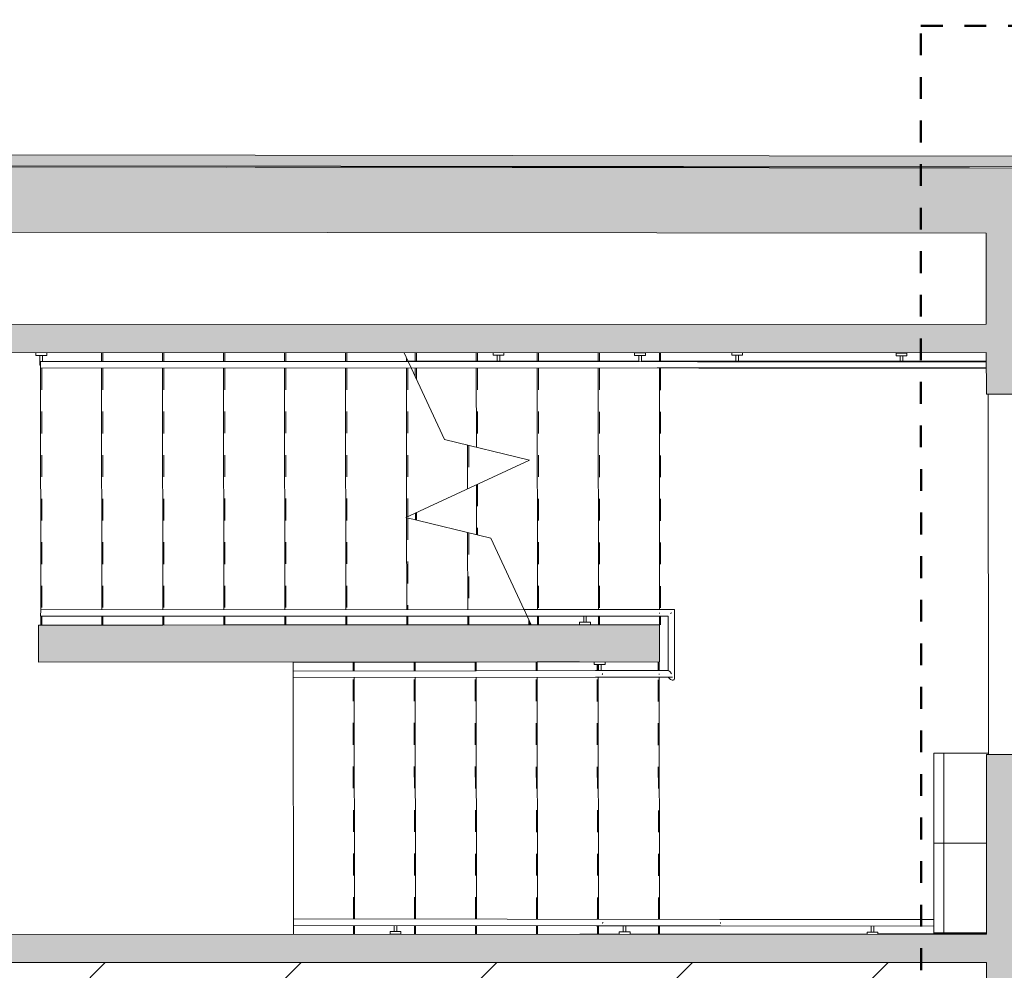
# Model space of a CAD drawing. Header units: metres. Extents: x 82 to 222, y -4 to 154.
# Tile 160 of 214: x 110.13 to 114.65, y 131.23 to 135.59. Entities that reach past the tile are written whole.
import ezdxf

# ---------------------------------------------------------------- set-up
doc = ezdxf.new("R2010")
doc.units = ezdxf.units.M
doc.linetypes.add('Centre', pattern=[0.0125, 0.0025, -0.001875, 0.00625, -0.001875])
doc.linetypes.add('Tiret', pattern=[0.0025, 0.00125, -0.00125])
for name, color, linetype, lineweight in [('A-CLNG', 7, 'Continuous', 5), ('A-CLNG-PATT', 7, 'Continuous', 5), ('A-DETL-GENF', 7, 'Continuous', 5), ('A-FLOR', 7, 'Continuous', 5), ('A-FLOR-HRAL', 7, 'Continuous', 5), ('A-WALL', 7, 'Continuous', 5), ('C-TOPO', 7, 'Continuous', 5), ('I-WALL', 7, 'Continuous', 5), ('S-STRS', 7, 'Continuous', 5), ('S-STRS-MBND', 7, 'Continuous', 9)]:
    doc.layers.add(name, color=color, linetype=linetype, lineweight=lineweight)
doc.layers.add('A-DETL', color=7, linetype='Continuous', lineweight=5, true_color=0x00a600)
doc.layers.add('A-WALL-PATT', color=7, linetype='Continuous', true_color=0x2a2a2a)

# ---------------------------------------------------------------- blocks, each defined once
blk = doc.blocks.new('Type de main courante - Main courante_Interne_-3258155-DCE-Plan de reperage des sol- rez de rue-200 - Dépendante 1')
at = {"layer": 'A-FLOR-HRAL'}
for p, q in [((172.2918, 20.6794), (172.271, 20.6577)), ((172.271, 20.6577), (173.5008, 19.4822)), ((172.2918, 20.6794), (173.5114, 19.5136)), ((173.5008, 19.4822), (173.5114, 19.5136))]:
    blk.add_line(p, q, dxfattribs=at)
blk = doc.blocks.new('Support - Métal - Circulaire - Support - Métal - Circulaire-1269305-DCE-Plan de reperage des sol- rez de rue-200 - Dépendante 1')
at = {"layer": 'A-FLOR-HRAL'}
for p, q in [((-0.025, 0.043), (-0.025, 0.055)), ((0.025, 0.055), (0.025, 0.043)), ((0.025, 0.043), (-0.025, 0.043)), ((-0.006, 0.043), (-0.006, 0)), ((0.006, 0.043), (0.006, 0.015))]:
    blk.add_line(p, q, dxfattribs=at)
blk.add_arc((0, 0), 0.006, 180, 227.4393, dxfattribs=at)
blk = doc.blocks.new('Type de main courante - Main courante_Interne_-3258180-DCE-Plan de reperage des sol- rez de rue-200 - Dépendante 1')
at = {"layer": 'A-FLOR-HRAL'}
for p, q in [((171.5041, 19.8553), (171.4833, 19.8337)), ((171.5041, 19.8553), (173.108, 18.3222)), ((171.4833, 19.8337), (173.0973, 18.2908)), ((173.0973, 18.2908), (173.108, 18.3222))]:
    blk.add_line(p, q, dxfattribs=at)
blk = doc.blocks.new('Type de main courante - Main courante_Interne_-3291598-DCE-Plan de reperage des sol- rez de rue-200 - Dépendante 1')
at = {"layer": 'A-FLOR-HRAL'}
for p, q in [((174.2767, 18.7827), (173.5116, 19.5141)), ((174.3478, 18.7147), (174.2854, 18.7745)), ((175.4301, 17.6803), (174.3478, 18.7147)), ((174.3171, 18.7026), (174.3271, 18.6931)), ((174.3271, 18.6931), (175.4093, 17.6586))]:
    blk.add_line(p, q, dxfattribs=at)
blk = doc.blocks.new('Type de main courante - Main courante_Interne_-V16-DCE-Plan de reperage des sol- rez de rue-200 - Dépendante 1')
at = {"layer": 'A-FLOR-HRAL'}
for p, q in [((173.5116, 19.5141), (174.2767, 18.7827)), ((174.2854, 18.7745), (174.3451, 18.7174)), ((174.3451, 18.7174), (175.4301, 17.6803)), ((174.3243, 18.6957), (175.4093, 17.6586))]:
    blk.add_line(p, q, dxfattribs=at)
blk = doc.blocks.new('Support - Métal - Circulaire - Support - Métal - Circulaire-V17-DCE-Plan de reperage des sol- rez de rue-200 - Dépendante 1')
at = {"layer": 'A-FLOR-HRAL'}
for p, q in [((-0.025, 0.043), (-0.025, 0.0545)), ((0.025, 0.0545), (0.025, 0.043)), ((0.025, 0.043), (-0.025, 0.043)), ((-0.006, 0.043), (-0.006, 0.015)), ((0.006, 0.043), (0.006, 0.015))]:
    blk.add_line(p, q, dxfattribs=at)
blk = doc.blocks.new('Type de main courante - Main courante_Interne_-3291623-DCE-Plan de reperage des sol- rez de rue-200 - Dépendante 1')
at = {"layer": 'A-FLOR-HRAL'}
for p, q in [((173.5601, 17.8907), (173.1081, 18.3227)), ((173.0975, 18.2914), (173.5394, 17.869)), ((173.1313, 17.8712), (173.3338, 17.6782)), ((173.3545, 17.6999), (173.152, 17.8929)), ((173.5394, 17.869), (173.5655, 17.844)), ((173.6079, 17.845), (173.5601, 17.8907)), ((173.3909, 17.6179), (173.6079, 17.845)), ((173.5655, 17.844), (173.3928, 17.6633)), ((173.3338, 17.6782), (173.3764, 17.6375)), ((173.3898, 17.6662), (173.3545, 17.6999)), ((173.3909, 17.6179), (173.3931, 17.621))]:
    blk.add_line(p, q, dxfattribs=at)
at = {"layer": 'A-FLOR-HRAL', "flags": 128}
for points in [[(173.165, 17.8617), (173.1631, 17.8597), (173.1605, 17.8584)], [(173.3724, 17.639), (173.3715, 17.6347), (173.3715, 17.6302), (173.3723, 17.6257), (173.3738, 17.6218), (173.376, 17.6185), (173.3788, 17.6161), (173.3818, 17.6148), (173.385, 17.6147), (173.3881, 17.6157), (173.3909, 17.6179)], [(173.3929, 17.6619), (173.394, 17.6595), (173.395, 17.6552), (173.3953, 17.6506), (173.3947, 17.6462), (173.3933, 17.6421)]]:
    blk.add_lwpolyline(points, dxfattribs=at)
at = {"layer": 'A-FLOR-HRAL'}
for points in [[(173.5444, 17.8796), (173.5452, 17.8806), (173.5461, 17.8815), (173.547, 17.8825)], [(173.5867, 17.8445), (173.5863, 17.8445), (173.5853, 17.8444), (173.584, 17.8444), (173.5826, 17.8444), (173.5817, 17.8444), (173.5812, 17.8444)], [(173.3499, 17.6781), (173.351, 17.6788), (173.352, 17.6797), (173.3529, 17.6806)]]:
    blk.add_open_spline(points, degree=3, dxfattribs=at)
blk = doc.blocks.new('Type de main courante - Main courante_Interne_-V18-DCE-Plan de reperage des sol- rez de rue-200 - Dépendante 1')
at = {"layer": 'A-FLOR-HRAL'}
for p, q in [((172.1266, 18.829), (172.1473, 18.8507)), ((173.3633, 17.6915), (172.1473, 18.8507)), ((173.3426, 17.6698), (172.1266, 18.829)), ((173.1081, 18.3227), (173.5573, 17.8933)), ((173.0975, 18.2914), (173.5366, 17.8716)), ((173.5366, 17.8716), (173.5655, 17.844)), ((173.5573, 17.8933), (173.6079, 17.845)), ((173.5655, 17.844), (173.3928, 17.6633)), ((173.6079, 17.845), (173.3938, 17.6209)), ((173.3928, 17.6633), (173.3633, 17.6915)), ((173.3867, 17.6278), (173.3426, 17.6698))]:
    blk.add_line(p, q, dxfattribs=at)
blk = doc.blocks.new('Support - Métal - Circulaire - Support - Métal - Circulaire-V19-DCE-Plan de reperage des sol- rez de rue-200 - Dépendante 1')
at = {"layer": 'A-FLOR-HRAL'}
for p, q in [((-0.025, 0.043), (-0.025, 0.055)), ((-0.025, 0.055), (0.025, 0.055)), ((0.025, 0.055), (0.025, 0.043)), ((0.025, 0.043), (-0.025, 0.043)), ((-0.006, 0.043), (-0.006, 0.015)), ((0.006, 0.043), (0.006, 0.015))]:
    blk.add_line(p, q, dxfattribs=at)
blk = doc.blocks.new('Support - Métal - Circulaire - Support - Métal - Circulaire-V20-DCE-Plan de reperage des sol- rez de rue-200 - Dépendante 1')
at = {"layer": 'A-FLOR-HRAL'}
for p, q in [((-0.025, 0.043), (-0.025, 0.0549)), ((0.025, 0.0548), (0.025, 0.043)), ((0.025, 0.043), (-0.025, 0.043)), ((-0.006, 0.043), (-0.006, 0.015)), ((0.006, 0.043), (0.006, 0.015))]:
    blk.add_line(p, q, dxfattribs=at)
blk = doc.blocks.new('Type de main courante - Main courante_Interne_-3328791-DCE-Plan de reperage des sol- rez de rue-200 - Dépendante 1')
at = {"layer": 'A-FLOR-HRAL'}
for p, q in [((172.3439, 17.045), (172.754, 16.6519)), ((172.7747, 16.6736), (172.3646, 17.0667)), ((172.7554, 16.6506), (173.4635, 15.9718)), ((173.4843, 15.9935), (172.7761, 16.6723))]:
    blk.add_line(p, q, dxfattribs=at)
at = {"layer": 'A-FLOR-HRAL', "flags": 128}
blk.add_lwpolyline([(172.3776, 17.0354), (172.3757, 17.0334), (172.373, 17.0322)], dxfattribs=at)
at = {"layer": 'A-FLOR-HRAL'}
blk.add_open_spline([(172.7643, 16.6574), (172.7653, 16.6582), (172.7662, 16.6591), (172.7671, 16.6601)], degree=3, dxfattribs=at)
blk = doc.blocks.new('Type de main courante - Main courante_Interne_-V21-DCE-Plan de reperage des sol- rez de rue-200 - Dépendante 1')
at = {"layer": 'A-FLOR-HRAL'}
for p, q in [((171.3418, 18.0055), (171.3625, 18.0272)), ((172.7567, 16.6493), (171.3418, 18.0055)), ((172.7775, 16.6709), (171.3625, 18.0272)), ((173.4635, 15.9718), (172.7567, 16.6493)), ((173.4843, 15.9935), (172.7775, 16.6709))]:
    blk.add_line(p, q, dxfattribs=at)
blk = doc.blocks.new('Support - Métal - Circulaire - Support - Métal - Circulaire-V22-DCE-Plan de reperage des sol- rez de rue-200 - Dépendante 1')
at = {"layer": 'A-FLOR-HRAL'}
for p, q in [((-0.025, 0.043), (-0.025, 0.052)), ((0.025, 0.0521), (0.025, 0.043)), ((0.025, 0.043), (-0.025, 0.043)), ((-0.006, 0.043), (-0.006, 0.015)), ((0.006, 0.043), (0.006, 0.015))]:
    blk.add_line(p, q, dxfattribs=at)
blk = doc.blocks.new('Support - Métal - Circulaire - Support - Métal - Circulaire-V23-DCE-Plan de reperage des sol- rez de rue-200 - Dépendante 1')
at = {"layer": 'A-FLOR-HRAL'}
for p, q in [((-0.025, 0.043), (-0.025, 0.0536)), ((0.025, 0.0536), (0.025, 0.043)), ((0.025, 0.043), (-0.025, 0.043)), ((-0.006, 0.043), (-0.006, 0.015)), ((0.006, 0.043), (0.006, 0.015))]:
    blk.add_line(p, q, dxfattribs=at)
blk = doc.blocks.new('Type de main courante - Main courante_Interne_-3329478-DCE-Plan de reperage des sol- rez de rue-200 - Dépendante 1')
at = {"layer": 'A-FLOR-HRAL'}
for p, q in [((173.5008, 19.4822), (175.4064, 17.6556)), ((175.4272, 17.6772), (173.5114, 19.5136))]:
    blk.add_line(p, q, dxfattribs=at)
blk = doc.blocks.new('Type de main courante - Main courante_Interne_-V24-DCE-Plan de reperage des sol- rez de rue-200 - Dépendante 1')
at = {"layer": 'A-FLOR-HRAL'}
for p, q in [((173.5008, 19.4822), (175.4064, 17.6556)), ((173.5114, 19.5136), (175.4272, 17.6772))]:
    blk.add_line(p, q, dxfattribs=at)
blk = doc.blocks.new('Support - Métal - Circulaire - Support - Métal - Circulaire-V25-DCE-Plan de reperage des sol- rez de rue-200 - Dépendante 1')
at = {"layer": 'A-FLOR-HRAL'}
for p, q in [((-0.025, 0.043), (-0.025, 0.055)), ((-0.025, 0.055), (0.025, 0.055)), ((0.025, 0.055), (0.025, 0.043)), ((0.025, 0.043), (-0.025, 0.043)), ((-0.006, 0.043), (-0.006, 0.0186)), ((0.006, 0.043), (0.006, 0.0186))]:
    blk.add_line(p, q, dxfattribs=at)

msp = doc.modelspace()

# ---------------------------------------------------------------- hatches: boundary and pattern name
at = {"layer": 'A-CLNG-PATT', "lineweight": 9}
h = msp.add_hatch(dxfattribs=at)
h.set_pattern_fill('FP_8', color=256, style=0, pattern_type=2)
h.set_pattern_definition([(270, (114.37, 131.814), (0.6, 4e-17), []), (0, (114.37, 131.814), (0, 0.6), [])])
h.paths.add_polyline_path([(114.3245, 131.4016), (114.5654, 131.4016), (114.5652, 132.2203), (114.5743, 132.2204), (114.5743, 132.2267), (114.3245, 132.2267), (114.3245, 131.8204)])
at = {"layer": 'A-DETL-GENF', "true_color": 0x808080}
h = msp.add_hatch(dxfattribs=at)
h.set_pattern_fill('FP_14', color=8, style=0, pattern_type=2)
h.set_pattern_definition([(45, (-65.317, 107.194), (-0.4490128, 0.4490128), [])])
h.paths.add_polyline_path([(106.6862, 124.5496), (106.686, 124.5496), (106.686, 124.5646), (106.656, 124.5646), (106.656, 124.6096), (106.626, 124.6096), (106.6256, 125.5795), (106.4258, 125.5795), (106.4257, 125.6645), (102.5933, 125.6636), (102.5933, 125.6936), (102.5483, 125.6936), (102.5483, 125.7236), (102.5333, 125.7236), (102.5333, 125.7936), (106.4258, 125.7945), (106.4258, 125.8795), (106.6257, 125.8795), (106.6256, 126.4746), (106.6556, 126.4746), (106.6556, 126.5196), (106.6856, 126.5196), (106.6856, 126.5346), (106.7556, 126.5346), (106.756, 124.5496)])
h.paths.add_polyline_path([(101.2826, 102.7783), (106.6312, 102.7815), (106.6312, 103.112), (106.6611, 103.1121), (106.6611, 103.157), (106.6911, 103.1571), (106.6911, 103.1721), (106.7611, 103.1721), (106.7612, 102.7816), (114.5712, 102.7863), (114.5704, 106.2713), (108.1879, 106.2699), (108.1878, 106.2999), (108.1429, 106.2999), (108.1429, 106.3299), (108.1279, 106.3299), (108.1278, 106.3999), (109.1003, 106.4002), (109.0988, 112.8701), (109.1288, 112.8702), (109.1288, 112.9151), (109.1588, 112.9151), (109.1588, 112.9301), (109.2288, 112.9302), (109.2297, 111.8552), (109.429, 111.8552), (109.4291, 111.7952), (114.57, 111.7964), (114.5654, 131.2664), (109.4245, 131.2652), (109.4244, 131.2302), (109.2245, 131.2302), (109.2251, 128.4002), (109.1951, 128.4001), (109.1951, 128.3551), (109.1652, 128.3551), (109.1652, 128.3401), (109.0952, 128.3401), (109.0944, 131.2651), (106.7545, 131.2646), (106.7544, 129.8496), (106.6848, 129.8496), (106.6848, 129.8646), (106.6548, 129.8646), (106.6548, 129.9096), (106.6248, 129.9096), (106.6239, 131.2295), (106.4245, 131.2295), (106.4244, 131.4295), (106.6244, 131.4295), (106.6237, 133.4495), (106.0039, 133.4494), (106.0037, 134.6236), (101.2826, 134.6289), (101.2826, 133.3743), (101.286, 133.3743), (101.286, 133.3243), (101.2826, 133.3243), (101.2826, 132.1246), (101.286, 132.1246), (101.286, 132.0746), (101.2826, 132.0746), (101.2826, 130.5743), (101.2867, 130.5743), (101.2867, 130.5243), (101.2826, 130.5243), (101.2826, 129.3246), (101.2867, 129.3246), (101.2867, 129.2746), (101.2826, 129.2746), (101.2826, 128.5933), (101.7176, 128.5933), (101.7176, 128.5234), (101.7026, 128.5234), (101.7026, 128.4934), (101.6576, 128.4934), (101.6576, 128.4634), (101.2826, 128.4633), (101.2826, 127.7743), (101.2873, 127.7743), (101.2873, 127.7243), (101.2826, 127.7243), (101.2826, 126.5246), (101.2873, 126.5246), (101.2873, 126.4746), (101.2826, 126.4746), (101.2826, 125.7933), (101.7183, 125.7933), (101.7183, 125.7234), (101.7033, 125.7234), (101.7033, 125.6934), (101.6583, 125.6934), (101.6583, 125.6634), (101.2826, 125.6633), (101.2826, 124.9743), (101.288, 124.9743), (101.288, 124.9243), (101.2826, 124.9243), (101.2826, 123.7246), (101.288, 123.7246), (101.288, 123.6746), (101.2826, 123.6746), (101.2826, 122.7933), (106.4265, 122.7945), (106.4264, 123.0795), (106.6264, 123.0795), (106.6265, 123.6746), (106.6563, 123.6746), (106.6563, 123.7196), (106.6862, 123.7196), (106.6862, 123.7346), (106.7562, 123.7346), (106.756, 122.6646), (101.2826, 122.6633), (101.2826, 122.2783), (101.5866, 122.2784), (101.5876, 117.9784), (101.2826, 117.9783), (101.2826, 117.4783), (101.9277, 117.4784), (101.9278, 117.1784), (101.2826, 117.1783), (101.2826, 116.5743), (101.29, 116.5743), (101.29, 116.5243), (101.2826, 116.5243), (101.2826, 115.3246), (101.29, 115.3246), (101.2884, 115.2746), (101.2826, 115.2746), (101.2826, 113.7743), (101.2906, 113.7743), (101.2906, 113.7243), (101.2826, 113.7243), (101.2826, 112.5246), (101.2906, 112.5246), (101.2906, 112.4746), (101.2826, 112.4746), (101.2826, 110.9743), (101.2913, 110.9743), (101.2913, 110.9243), (101.2826, 110.9243), (101.2826, 109.7246), (101.2913, 109.7246), (101.2899, 109.6746), (101.2826, 109.6746), (101.2826, 108.1743), (101.292, 108.1743), (101.292, 108.1243), (101.2826, 108.1243), (101.2826, 106.9246), (101.292, 106.9246), (101.292, 106.8746), (101.2826, 106.8746), (101.2826, 105.3793), (101.2926, 105.3793), (101.2926, 105.3293), (101.2826, 105.3293), (101.2826, 104.1296), (101.2926, 104.1296), (101.2926, 104.0796), (101.2826, 104.0796), (101.2826, 102.7784)])
h.paths.add_polyline_path([(144.0986, 112.8259), (144.0988, 112.8259), (144.0988, 112.8109), (144.1288, 112.8109), (144.1292, 111.1184), (149.7692, 111.1184), (149.7692, 111.0197), (143.3017, 111.0182), (143.3017, 111.0482), (143.2867, 111.0482), (143.2867, 111.1182), (144.0292, 111.1184), (144.0292, 112.8259)])
h.paths.add_polyline_path([(144.5481, 114.726), (144.5483, 114.726), (144.5483, 114.711), (144.5783, 114.711), (144.5783, 114.6635), (144.6284, 114.6635), (144.6284, 114.5735), (149.7684, 114.5747), (149.7684, 114.4747), (144.6284, 114.4734), (144.6284, 114.4135), (144.4284, 114.4135), (144.4284, 114.4735), (144.1284, 114.4734), (144.1286, 113.6559), (144.0986, 113.6559), (144.0986, 113.6409), (144.0286, 113.6409), (144.0284, 114.5734), (144.4284, 114.5747), (144.4284, 114.6635), (144.4783, 114.6635), (144.4783, 114.726)])
h.paths.add_polyline_path([(144.5471, 119.111), (144.5473, 119.111), (144.5473, 119.096), (144.5773, 119.096), (144.5775, 118.3885), (144.1275, 118.3884), (144.1278, 117.3884), (149.7677, 117.3897), (149.7678, 117.2897), (144.1278, 117.2884), (144.1284, 116.2634), (144.578, 116.2635), (144.5781, 115.556), (144.5481, 115.556), (144.5481, 115.541), (144.4781, 115.541), (144.478, 116.1635), (144.028, 116.1634), (144.0275, 118.4884), (144.4775, 118.4885), (144.4775, 119.111)])
h.paths.add_polyline_path([(144.5468, 120.351), (144.547, 120.351), (144.547, 120.336), (144.577, 120.336), (144.5775, 120.2885), (144.6271, 120.2885), (144.6271, 120.1885), (149.7671, 120.1897), (149.7671, 120.0897), (144.6271, 120.0885), (144.6271, 119.9885), (144.5771, 119.9885), (144.5768, 119.941), (144.5471, 119.941), (144.5471, 119.926), (144.4771, 119.926), (144.4767, 119.9885), (144.4271, 119.9885), (144.4271, 120.2885), (144.4771, 120.2885), (144.4775, 120.351)])
h.paths.add_polyline_path([(144.5458, 124.681), (144.546, 124.681), (144.546, 124.666), (144.576, 124.666), (144.5762, 123.9885), (144.1262, 123.9884), (144.1264, 122.9884), (149.7764, 122.9897), (149.7759, 123.69), (149.7719, 123.6901), (149.7716, 124.9897), (149.7759, 124.9898), (149.7757, 125.7897), (144.6258, 125.7885), (144.6257, 125.5885), (144.5758, 125.5884), (144.5758, 125.511), (144.5458, 125.511)])
h.paths.add_polyline_path([(141.887, 122.1329), (141.8866, 122.1329), (141.8866, 122.1479), (141.8566, 122.1479), (141.8566, 122.1929), (141.8266, 122.1929), (141.8265, 122.6154), (136.4479, 122.6141), (136.448, 116.8566), (141.8579, 116.8579), (141.8571, 119.9879), (141.6271, 119.9878), (141.6271, 120.2878), (141.8271, 120.2879), (141.827, 120.6429), (141.857, 120.6429), (141.8579, 120.6879), (141.887, 120.6879)])
h.paths.add_polyline_path([(136.2944, 102.7865), (144.4812, 102.7887), (144.4809, 103.991), (144.5109, 103.991), (144.5109, 104.006), (144.5809, 104.006), (144.5812, 102.7885), (149.7812, 102.7897), (149.7802, 104.09), (149.7765, 104.09), (149.7762, 105.3897), (149.7806, 105.3898), (149.7796, 106.89), (149.7758, 106.89), (149.7755, 108.1897), (149.7799, 108.1898), (149.7793, 109.69), (149.7752, 109.69), (149.7749, 110.9897), (149.7793, 110.9898), (149.7786, 112.49), (149.7745, 112.49), (149.7742, 113.7897), (149.7786, 113.7898), (149.7779, 115.29), (149.7739, 115.29), (149.7736, 116.5897), (149.7779, 116.5898), (149.7773, 118.09), (149.7732, 118.09), (149.7732, 118.14), (149.7776, 118.14), (149.7769, 119.3397), (149.7729, 119.3397), (149.7729, 119.3897), (149.7773, 119.3898), (149.7766, 120.89), (149.7725, 120.89), (149.7722, 122.1897), (149.7766, 122.1898), (149.7764, 122.8897), (144.1264, 122.8884), (144.1278, 121.8884), (144.5767, 121.8885), (144.5768, 121.181), (144.5468, 121.181), (144.5468, 121.166), (144.4768, 121.166), (144.4767, 121.7885), (144.0267, 121.7884), (144.0262, 124.0884), (144.4762, 124.0885), (144.4762, 124.681), (144.5458, 124.681), (144.5458, 125.496), (144.4758, 125.496), (144.4758, 125.5885), (144.2958, 125.5885), (144.2951, 128.4734), (143.8351, 128.4734), (143.8351, 128.5433), (143.8501, 128.5433), (143.8501, 128.5733), (143.8951, 128.5733), (143.8951, 128.6033), (144.2951, 128.6034), (144.2944, 131.4234), (144.3244, 131.4235), (144.3244, 131.4684), (144.3544, 131.4684), (144.3544, 131.4834), (144.4244, 131.4835), (144.4258, 131.4385), (144.6244, 131.4385), (144.6245, 131.2385), (144.4245, 131.2385), (144.4258, 125.8885), (149.7757, 125.8898), (149.7756, 126.3991), (149.5809, 126.3992), (149.5809, 132.0547), (149.6096, 132.0547), (149.6096, 132.0697), (149.6796, 132.0697), (149.6796, 132.0097), (149.8796, 132.0097), (149.8808, 126.8026), (150.9497, 126.8013), (150.9497, 135.5947), (149.8787, 135.5947), (149.8789, 133.5598), (149.6792, 133.5597), (149.6792, 133.4997), (149.6092, 133.4997), (149.6092, 133.5147), (149.5792, 133.5147), (149.5789, 134.6547), (149.5223, 134.6546), (149.5223, 134.6436), (148.4736, 134.6436), (148.4736, 134.5936), (148.4136, 134.5936), (148.4136, 134.5986), (148.4536, 134.5986), (148.4536, 134.6386), (148.4136, 134.6386), (148.4136, 134.6436), (148.4236, 134.6436), (148.4236, 134.6544), (144.8036, 134.6535), (144.8036, 134.6436), (144.8136, 134.6436), (144.8136, 134.6386), (144.7736, 134.6366), (144.7736, 134.5986), (144.8136, 134.5986), (144.8136, 134.5936), (144.7536, 134.5936), (144.7536, 134.6436), (144.4237, 134.6436), (144.4241, 132.9135), (144.3541, 132.9135), (144.3541, 132.9284), (144.3241, 132.9284), (144.3241, 132.9734), (144.2941, 132.9735), (144.2938, 133.8208), (143.4479, 132.9777), (142.4635, 131.9933), (142.4653, 131.9915), (141.9544, 131.4803), (141.9549, 129.5454), (141.8849, 129.5454), (141.8849, 129.5604), (141.8549, 129.5604), (141.8549, 129.6054), (141.8249, 129.6054), (141.8244, 129.6029), (141.6324, 129.6028), (141.6324, 129.6728), (141.6473, 129.6729), (141.6473, 129.7028), (141.6923, 129.7028), (141.6924, 129.6728), (141.8248, 129.6729), (141.8244, 131.2379), (141.6245, 131.2378), (141.6244, 131.2665), (140.4245, 131.2677), (140.4246, 130.5725), (140.3746, 130.5725), (140.3745, 131.2678), (139.6745, 131.2685), (139.6745, 130.3498), (139.6047, 130.3498), (139.6045, 130.3648), (139.5747, 130.3648), (139.5747, 130.4098), (139.6047, 130.4098), (139.6045, 131.2685), (138.8045, 131.2693), (138.8049, 129.6721), (139.6048, 129.6723), (139.6048, 129.6748), (139.5748, 129.6748), (139.5748, 129.7198), (139.6048, 129.7198), (139.6048, 129.7348), (139.6748, 129.7348), (139.6748, 129.6723), (140.7573, 129.6726), (140.7574, 129.7026), (140.8023, 129.7026), (140.8023, 129.6726), (140.8173, 129.6726), (140.8174, 129.6026), (138.8049, 129.6021), (138.8045, 129.4846), (138.7349, 129.4846), (138.7345, 129.4996), (138.7049, 129.4996), (138.7049, 129.5446), (138.7349, 129.5446), (138.7345, 129.6021), (137.8649, 129.6019), (137.8649, 129.7344), (137.9348, 129.7344), (137.9348, 129.7194), (137.9648, 129.7194), (137.9648, 129.6744), (137.9348, 129.6721), (137.9348, 129.6719), (138.7348, 129.6721), (138.7345, 131.2694), (137.9345, 131.2702), (137.9347, 130.4094), (137.9647, 130.4094), (137.9647, 130.3644), (137.9347, 130.3644), (137.9345, 130.3494), (137.8647, 130.3494), (137.8645, 131.2702), (136.4501, 131.2716), (136.4501, 128.6016), (138.7351, 128.6021), (138.7351, 128.6096), (138.7051, 128.6096), (138.7051, 128.6546), (138.7351, 128.6546), (138.7351, 128.6696), (138.8051, 128.6696), (138.8051, 128.6021), (141.8251, 128.6029), (141.8251, 128.6704), (141.8551, 128.6704), (141.8551, 128.7154), (141.8851, 128.7154), (141.8851, 128.7304), (141.9551, 128.7304), (141.9551, 128.6029), (142.3451, 128.603), (142.3451, 128.573), (142.3901, 128.573), (142.3901, 128.543), (142.4051, 128.543), (142.4051, 128.473), (141.9551, 128.4729), (141.9551, 128.4129), (141.8851, 128.4129), (141.8851, 128.4279), (141.8551, 128.4279), (141.8551, 128.4729), (136.4494, 128.4716), (136.4494, 122.7141), (141.8265, 122.7154), (141.8265, 123.0929), (141.8564, 123.0929), (141.8564, 123.1379), (141.8864, 123.1379), (141.8864, 123.1529), (141.9564, 123.1529), (141.9566, 122.1329), (141.887, 122.1329), (141.887, 120.7029), (141.957, 120.7029), (141.9579, 116.7579), (136.4465, 116.7566), (136.448, 115.4141), (136.4554, 113.5716), (137.0836, 113.5717), (137.0841, 111.7717), (137.2841, 111.7718), (137.2841, 111.6718), (136.4631, 111.6716), (136.4788, 107.8016), (136.5364, 107.8016), (137.8854, 109.0019), (141.6297, 109.0028), (141.6304, 109.0378), (141.8297, 109.0379), (141.8298, 108.8379), (141.6298, 108.8378), (141.6304, 106.2378), (141.8304, 106.2379), (141.8304, 106.1379), (144.4304, 106.1385), (144.4304, 106.2385), (144.6304, 106.2385), (144.6304, 106.1385), (149.7704, 106.1397), (149.7704, 106.0397), (144.5804, 106.0385), (144.5807, 104.821), (144.5107, 104.821), (144.5107, 104.836), (144.4807, 104.836), (144.4804, 106.0385), (141.8304, 106.0378), (141.8305, 105.6229), (141.7305, 105.6228), (141.7304, 106.0378), (141.6304, 106.0379), (141.6304, 106.0728), (136.2981, 106.0715), (136.2972, 105.2464), (136.19, 105.2464), (136.19, 103.6965), (136.2954, 103.6964), (136.2944, 102.7867)])
h.paths.add_polyline_path([(106.6881, 116.5596), (106.6879, 116.5596), (106.6879, 116.5746), (106.6579, 116.5746), (106.6579, 116.6195), (106.6279, 116.6195), (106.6277, 117.1799), (105.9278, 117.1797), (105.9277, 117.3794), (101.9286, 117.3784), (101.9286, 117.4784), (106.7577, 117.4796), (106.7577, 116.5596)])
h.paths.add_polyline_path([(106.6889, 113.3046), (106.6887, 113.3046), (106.6887, 113.3196), (106.6587, 113.3196), (106.6587, 113.3646), (106.6287, 113.3646), (106.6281, 114.4645), (106.5809, 114.4645), (106.5809, 114.4945), (106.5659, 114.4945), (106.5659, 114.5645), (106.6284, 114.5645), (106.6284, 115.6845), (106.6581, 115.6846), (106.6581, 115.7295), (106.6881, 115.7296), (106.6881, 115.7446), (106.7581, 115.7446), (106.7587, 113.3046)])
h.paths.add_polyline_path([(106.6902, 107.7046), (106.69, 107.7046), (106.69, 107.7196), (106.66, 107.7196), (106.66, 107.7646), (106.63, 107.7646), (106.6289, 111.6045), (106.4291, 111.6045), (106.429, 111.8545), (106.629, 111.8545), (106.6289, 112.4296), (106.6589, 112.4296), (106.6589, 112.4746), (106.6889, 112.4746), (106.6889, 112.4896), (106.7589, 112.4896), (106.76, 107.7046)])
h.paths.add_polyline_path([(106.6909, 103.9871), (106.6909, 104.0021), (106.6609, 104.0021), (106.6609, 104.047), (106.6309, 104.047), (106.6302, 106.0295), (106.4304, 106.0295), (106.4304, 106.2295), (106.6304, 106.2295), (106.6302, 106.8296), (106.6602, 106.8296), (106.6602, 106.8746), (106.6902, 106.8746), (106.6902, 106.8896), (106.7602, 106.8896), (106.7604, 106.3996), (107.3128, 106.3997), (107.3128, 106.3297), (107.2979, 106.3297), (107.2979, 106.2997), (107.2529, 106.2997), (107.2529, 106.2697), (106.7604, 106.2696), (106.7604, 103.9871)])
h.paths.add_polyline_path([(149.7765, 104.14), (149.7809, 104.14), (149.7802, 105.3397), (149.7762, 105.3397)])
h.paths.add_polyline_path([(109.2304, 106.0302), (109.2304, 106.0302), (109.2304, 106.2302), (109.4304, 106.2302), (109.4304, 106.0302)])
h.paths.add_polyline_path([(136.19, 106.2015), (141.5004, 106.2028), (141.4998, 108.8728), (137.8897, 108.8719), (136.5745, 107.7016), (136.19, 107.7015), (136.19, 106.2028)])
h.paths.add_polyline_path([(149.7758, 106.94), (149.7802, 106.94), (149.7796, 108.1397), (149.7758, 108.1397), (149.7758, 106.94)])
h.paths.add_polyline_path([(137.5001, 107.4518), (137.5, 107.6218), (140.3, 107.6225), (140.3001, 107.4525), (137.7738, 107.4519)])
h.paths.add_polyline_path([(101.2899, 108.2083), (101.2899, 108.3083), (105.1299, 108.3092), (105.1299, 108.2092), (101.3916, 108.2083)])
h.paths.add_polyline_path([(144.4297, 108.8385), (144.4298, 108.8385), (144.4297, 109.0385), (144.6297, 109.0385), (144.6298, 108.8385)])
h.paths.add_polyline_path([(141.8797, 108.9379), (141.8791, 111.6729), (141.8291, 111.6729), (141.8284, 114.4129), (141.6284, 114.4128), (141.6284, 114.5378), (139.7284, 114.5373), (139.7291, 111.6724), (138.7841, 111.6721), (138.7841, 111.7721), (139.5791, 111.7723), (139.5784, 114.6873), (141.9784, 114.6879), (141.9792, 111.1179), (142.4717, 111.118), (142.4717, 111.048), (142.4567, 111.048), (142.4567, 111.018), (141.9792, 111.0179), (141.9792, 108.9379)])
h.paths.add_polyline_path([(149.7752, 109.74), (149.7795, 109.74), (149.7789, 110.9397), (149.7752, 110.9397), (149.7752, 109.74)])
h.paths.add_polyline_path([(136.4627, 111.7716), (137.0341, 111.7718), (137.0341, 111.8217), (137.0441, 111.8217), (137.0437, 112.5217), (137.0339, 112.5217), (137.0339, 112.5717), (136.4595, 112.5716), (136.4626, 111.8024)])
h.paths.add_polyline_path([(149.7745, 112.54), (149.7789, 112.54), (149.7782, 113.7397), (149.7742, 113.7397)])
h.paths.add_polyline_path([(136.4591, 112.6716), (137.0339, 112.6717), (137.0339, 112.7217), (137.0438, 112.7217), (137.0437, 113.4217), (137.0337, 113.4217), (137.0337, 113.4717), (136.4558, 113.4716), (136.4591, 112.6716)])
h.paths.add_polyline_path([(110.2188, 113.0454), (110.2187, 113.2154), (112.4529, 113.2159), (112.4529, 113.2133), (112.4643, 113.2133), (112.4643, 113.2159), (113.0687, 113.2161), (113.0688, 113.0461), (110.3239, 113.0454)])
h.paths.add_polyline_path([(109.1585, 114.3601), (109.1585, 114.3751), (109.1285, 114.3751), (109.1284, 114.4201), (109.0984, 114.4201), (109.0984, 115.7776), (109.1681, 115.7776), (109.1681, 115.7626), (109.1981, 115.7626), (109.1981, 115.7176), (109.2281, 115.7177), (109.2284, 114.6302), (109.4284, 114.6302), (109.4284, 114.5952), (111.3784, 114.5957), (111.3784, 114.8957), (113.1883, 114.8961), (113.1884, 114.5961), (114.5684, 114.5964), (114.5684, 114.4664), (109.4284, 114.4652), (109.4284, 114.4302), (109.2284, 114.4302), (109.2281, 114.3602), (109.2259, 114.3602)])
h.paths.add_polyline_path([(101.2884, 114.4633), (101.2884, 114.5633), (105.7509, 114.5643), (105.7509, 114.4943), (105.7359, 114.4943), (105.7359, 114.4643), (101.5171, 114.4633)])
h.paths.add_polyline_path([(111.4284, 114.5957), (113.1384, 114.5961), (113.1383, 114.8461), (111.4283, 114.8457)])
h.paths.add_polyline_path([(149.7738, 115.34), (149.7782, 115.34), (149.7776, 116.5397), (149.7738, 116.5397), (149.7738, 115.34)])
h.paths.add_polyline_path([(109.1679, 115.7776), (109.1679, 116.5926), (109.0979, 116.5926), (109.0963, 123.6576), (109.1663, 123.6576), (109.1663, 123.6426), (109.1963, 123.6426), (109.1963, 123.5976), (109.2263, 123.5977), (109.2279, 123.0802), (109.4264, 123.0802), (109.4265, 122.7802), (109.2265, 122.7802), (109.2279, 117.4802), (109.4277, 117.4802), (109.4278, 117.1802), (109.2278, 117.1802), (109.2259, 116.6527), (109.1979, 116.6526), (109.1979, 116.6076), (109.1679, 116.6076)])
h.paths.add_polyline_path([(149.7725, 120.94), (149.7769, 120.94), (149.7764, 122.1397), (149.7725, 122.1397), (149.7725, 120.94)])
h.paths.add_polyline_path([(109.1661, 123.6576), (109.1661, 124.4726), (109.0961, 124.4726), (109.0963, 126.5101), (109.1656, 126.5101), (109.1656, 126.4951), (109.1956, 126.4951), (109.1959, 126.4501), (109.2256, 126.4501), (109.2279, 125.8802), (109.4257, 125.8802), (109.4258, 125.5802), (109.2258, 125.5802), (109.2259, 124.5327), (109.1961, 124.5326), (109.1961, 124.4876), (109.1661, 124.4876)])
h.paths.add_polyline_path([(149.7719, 123.74), (149.7762, 123.74), (149.7758, 124.9397), (149.7719, 124.9397), (149.7719, 123.74)])
h.paths.add_polyline_path([(141.8862, 123.9679), (141.8862, 123.9829), (141.8562, 123.9829), (141.8562, 124.0279), (141.8262, 124.0279), (141.8255, 125.5879), (141.6258, 125.5878), (141.6257, 125.8878), (141.8257, 125.8879), (141.8255, 126.9229), (141.8555, 126.9229), (141.8555, 126.9679), (141.8855, 126.9679), (141.8855, 126.9829), (141.9555, 126.9829), (141.9562, 123.9679)])
h.paths.add_polyline_path([(106.6854, 127.3496), (106.6854, 127.3646), (106.6554, 127.3646), (106.6554, 127.4096), (106.6254, 127.4096), (106.6251, 128.4645), (102.5926, 128.4636), (102.5926, 128.4936), (102.5476, 128.4936), (102.5476, 128.5236), (102.5326, 128.5236), (102.5326, 128.5936), (106.6251, 128.5945), (106.6251, 128.9746), (106.655, 128.9746), (106.655, 129.0196), (106.685, 129.0196), (106.685, 129.0346), (106.755, 129.0346), (106.7544, 127.3496)])
h.paths.add_polyline_path([(149.2944, 131.2396), (149.2945, 131.2396), (149.2944, 131.4396), (149.4944, 131.4397), (149.4945, 131.2397)])
h.paths.add_polyline_path([(106.0739, 133.5194), (106.6239, 133.5195), (106.6237, 134.6229), (106.0737, 134.6229), (106.0739, 133.5195)])
at = {"layer": 'A-WALL-PATT'}
h = msp.add_hatch(color=256, dxfattribs=at)
h.paths.add_polyline_path([(114.9147, 134.9181), (114.9148, 134.9681), (108.5199, 134.9754), (108.5199, 134.9254), (114.8647, 134.9182)])
h.paths.add_polyline_path([(107.2202, 134.9269), (107.2202, 134.9769), (100.9327, 134.984), (100.9327, 134.934), (107.0299, 134.9271)])
h = msp.add_hatch(color=256, dxfattribs=at)
h.paths.add_polyline_path([(114.8645, 134.6135), (114.8647, 134.9135), (108.5197, 134.9207), (108.5197, 134.6207), (114.7159, 134.6137)])
h.paths.add_polyline_path([(107.2197, 134.6222), (107.22, 134.9222), (101.2826, 134.9289), (101.2826, 134.6289), (107.0299, 134.6224)])
h = msp.add_hatch(color=256, dxfattribs=at)
h.paths.add_polyline_path([(114.5729, 111.0814), (114.8702, 111.0815), (114.8702, 111.0877), (114.5702, 111.0877)])
h.paths.add_polyline_path([(114.5647, 134.0664), (114.5742, 134.0664), (114.5742, 134.3894), (114.8647, 134.3894), (114.8646, 134.6135), (114.5646, 134.6138), (114.5647, 134.1964)])
h = msp.add_hatch(color=256, dxfattribs=at)
h.paths.add_polyline_path([(114.5702, 111.0877), (114.8702, 111.088), (114.8652, 132.2204), (114.5652, 132.2203), (114.5702, 111.0877)])
h.paths.add_polyline_path([(114.5648, 133.8749), (114.8648, 133.8749), (114.8647, 134.3894), (114.5741, 134.3894), (114.5741, 134.0664), (114.5647, 134.0652), (114.5648, 133.9771)])
for points in [[(109.2238, 134.0652), (114.5647, 134.0664), (114.5647, 134.1964), (109.2238, 134.1952), (109.2238, 134.0652)], [(110.2141, 132.6454), (113.0641, 132.6461), (113.0641, 132.8161), (110.2141, 132.8154)], [(109.4245, 131.2652), (114.5499, 131.2664), (114.5498, 131.3964), (109.4244, 131.3952), (109.4245, 131.2813)], [(114.5499, 131.2664), (114.5654, 131.2664), (114.5654, 131.3964), (114.5498, 131.3964), (114.5499, 131.2813)]]:
    msp.add_hatch(color=256, dxfattribs=at).paths.add_polyline_path(points)

# ---------------------------------------------------------------- linework, layer by layer
at = {"layer": 'A-CLNG'}
for p, q in [((114.3245, 132.2267), (114.3245, 131.4016)), ((114.5743, 132.2267), (114.3245, 132.2267)), ((114.5743, 132.2203), (114.5743, 132.2267)), ((114.3245, 131.4016), (114.5654, 131.4016))]:
    msp.add_line(p, q, dxfattribs=at)
at = {"layer": 'A-DETL', "color": 1, "linetype": 'Centre', "lineweight": 50, "true_color": 0xff0000}
for p, q in [((114.2699, 112.0313), (114.2644, 135.5664)), ((114.2644, 135.5664), (136.7816, 135.5664))]:
    msp.add_line(p, q, dxfattribs=at)
at = {"layer": 'A-FLOR'}
for p, q in [((111.3833, 132.6039), (111.3833, 132.6457)), ((111.3853, 131.3957), (111.3834, 132.5739))]:
    msp.add_line(p, q, dxfattribs=at)
at = {"layer": 'A-WALL', "lineweight": 20}
for p, q in [((114.9148, 134.9681), (108.5199, 134.9754)), ((114.8647, 134.9135), (108.5197, 134.9207)), ((108.5199, 134.9254), (114.8647, 134.9182)), ((109.2237, 134.6199), (114.5646, 134.6138)), ((114.5646, 134.6138), (114.5647, 134.1964)), ((109.2238, 134.1952), (114.5647, 134.1964)), ((114.5647, 134.0664), (109.0938, 134.0651)), ((114.5648, 133.8749), (114.5647, 134.0664)), ((114.5648, 133.8749), (114.8648, 133.8749)), ((110.2141, 132.8154), (110.2241, 132.8154)), ((110.2141, 132.8154), (110.2141, 132.6454)), ((112.4755, 132.8159), (113.0641, 132.8161)), ((113.0641, 132.8161), (113.0641, 132.6461)), ((113.0641, 132.6461), (110.2141, 132.6454)), ((114.5652, 132.2203), (114.8652, 132.2204)), ((114.5652, 132.2203), (114.5654, 131.3964)), ((109.4244, 131.3952), (114.5654, 131.3964)), ((109.4245, 131.2652), (114.5654, 131.2664)), ((114.5654, 131.2664), (114.57, 111.7964))]:
    msp.add_line(p, q, dxfattribs=at)
at = {"layer": 'C-TOPO'}
for p, q in [((111.0759, 134.9178), (114.3218, 134.9186)), ((114.3218, 134.9186), (114.4876, 134.9186))]:
    msp.add_line(p, q, dxfattribs=at)
at = {"layer": 'I-WALL'}
for p, q in [((114.3243, 131.3987), (114.3243, 132.2203)), ((114.4243, 131.3987), (114.3243, 131.3987)), ((114.4243, 131.4016), (114.4243, 131.3987))]:
    msp.add_line(p, q, dxfattribs=at)
at = {"layer": 'S-STRS'}
for p, q in [((110.5038, 134.0655), (110.5038, 134.0255)), ((110.7838, 134.0655), (110.7838, 134.0255)), ((111.0638, 134.0656), (111.0638, 134.0256)), ((111.3438, 134.0657), (111.3438, 134.0257)), ((111.6238, 134.0657), (111.6238, 134.0257)), ((111.9438, 134.0658), (111.9438, 134.0263)), ((112.2238, 134.0659), (112.2238, 134.0264)), ((112.5038, 134.0659), (112.5038, 134.0264)), ((112.7838, 134.066), (112.7838, 134.0265)), ((113.0638, 134.0661), (113.0638, 134.0266)), ((111.9038, 134.0412), (111.9038, 134.0258)), ((110.2238, 133.9954), (110.2241, 132.8854)), ((110.5038, 133.9955), (110.5041, 132.8855)), ((110.7838, 133.9955), (110.7841, 132.8855)), ((111.0638, 133.9956), (111.0641, 132.8856)), ((111.3438, 133.9957), (111.3441, 132.8857)), ((111.6238, 133.9957), (111.6241, 132.8857)), ((111.9038, 133.9958), (111.904, 133.3102)), ((111.9438, 133.9957), (111.9438, 133.9555)), ((112.2238, 133.9954), (112.2239, 133.6317)), ((112.5038, 133.9951), (112.5041, 132.8864)), ((112.7838, 133.9948), (112.7841, 132.8865)), ((113.0638, 133.9945), (113.0641, 132.8866)), ((114.5742, 132.2267), (114.5738, 133.8749)), ((112.1839, 133.6418), (112.1839, 133.4409)), ((112.4639, 133.5738), (112.4639, 133.5715)), ((112.2239, 133.4595), (112.224, 133.2302)), ((111.9439, 133.3289), (111.944, 133.2982)), ((111.904, 133.3079), (111.9041, 132.8858)), ((112.184, 133.24), (112.1841, 132.8859)), ((110.2241, 132.8554), (110.2241, 132.8154)), ((110.5041, 132.8555), (110.5041, 132.8155)), ((110.7841, 132.8555), (110.7841, 132.8155)), ((111.0641, 132.8556), (111.0641, 132.8156)), ((111.3441, 132.8557), (111.3441, 132.8157)), ((111.6241, 132.8557), (111.6241, 132.8157)), ((111.9041, 132.8558), (111.9041, 132.8158)), ((112.1841, 132.8559), (112.1841, 132.8159)), ((112.4641, 132.8405), (112.4641, 132.8159)), ((112.5041, 132.8564), (112.5041, 132.8164)), ((112.7841, 132.8565), (112.7841, 132.8165)), ((113.0641, 132.8566), (113.0641, 132.8166)), ((110.2241, 132.8154), (110.5041, 132.8155)), ((110.5041, 132.8155), (110.7841, 132.8155)), ((110.7841, 132.8155), (111.0641, 132.8156)), ((111.0641, 132.8156), (111.3441, 132.8157)), ((111.3441, 132.8157), (111.6241, 132.8157)), ((111.6241, 132.8157), (111.9041, 132.8158)), ((111.9041, 132.8158), (112.1841, 132.8159)), ((112.1841, 132.8159), (112.4641, 132.8159)), ((112.4641, 132.8159), (112.4755, 132.8159)), ((112.4753, 132.8164), (112.5041, 132.8164)), ((112.5041, 132.8164), (112.6976, 132.8165)), ((112.7476, 132.8165), (112.7841, 132.8165)), ((112.7841, 132.8165), (113.0641, 132.8166)), ((111.6633, 132.6443), (111.3833, 132.6439)), ((111.3833, 132.6039), (111.3833, 132.6439)), ((111.9433, 132.6448), (111.6633, 132.6443)), ((111.6633, 132.6043), (111.6633, 132.6443)), ((112.2233, 132.6452), (111.9433, 132.6448)), ((111.9433, 132.6048), (111.9433, 132.6448)), ((112.5033, 132.6457), (112.2233, 132.6452)), ((112.2233, 132.6052), (112.2233, 132.6452)), ((112.6974, 132.646), (112.5033, 132.6457)), ((112.5033, 132.6057), (112.5033, 132.6457)), ((112.7833, 132.6061), (112.7833, 132.6341)), ((113.0633, 132.6066), (113.0633, 132.6461)), ((111.3853, 131.3957), (111.3834, 132.5739)), ((111.6651, 131.466), (111.6634, 132.5743)), ((111.9452, 131.4657), (111.9434, 132.5748)), ((112.2252, 131.4654), (112.2234, 132.5752)), ((112.5052, 131.4651), (112.5034, 132.5757)), ((112.7852, 131.4648), (112.7834, 132.5761)), ((113.0652, 131.4645), (113.0634, 132.5766)), ((111.6653, 131.3957), (111.6652, 131.436)), ((111.9453, 131.3958), (111.9452, 131.4357)), ((112.2253, 131.3959), (112.2252, 131.4354)), ((112.5053, 131.3959), (112.5052, 131.4351)), ((112.7853, 131.3961), (112.7852, 131.4348)), ((113.0653, 131.3966), (113.0652, 131.4345)), ((112.7853, 131.3961), (112.6986, 131.396)), ((112.8792, 131.3963), (112.7853, 131.3961)), ((113.0653, 131.3966), (112.9292, 131.3963)), ((113.0653, 131.3966), (114.017, 131.3981)), ((114.067, 131.3982), (114.3984, 131.3987)), ((114.4243, 131.3988), (114.5654, 131.399))]:
    msp.add_line(p, q, dxfattribs=at)
at = {"layer": 'S-STRS', "linetype": 'Tiret'}
for p, q in [((110.5088, 134.0655), (110.5088, 134.0255)), ((110.7888, 134.0655), (110.7888, 134.0255)), ((111.0688, 134.0656), (111.0688, 134.0256)), ((111.3488, 134.0657), (111.3488, 134.0257)), ((111.6288, 134.0657), (111.6288, 134.0257)), ((111.9488, 134.0658), (111.9488, 134.0263)), ((112.2288, 134.0659), (112.2288, 134.0264)), ((112.5088, 134.0659), (112.5088, 134.0264)), ((112.7888, 134.066), (112.7888, 134.0265)), ((113.0688, 134.0661), (113.0688, 134.0266)), ((111.9088, 134.0305), (111.9088, 134.0258)), ((110.2288, 133.9954), (110.2291, 132.8854)), ((110.5088, 133.9955), (110.5091, 132.8855)), ((110.7888, 133.9955), (110.7891, 132.8855)), ((111.0688, 133.9956), (111.0691, 132.8856)), ((111.3488, 133.9957), (111.3491, 132.8857)), ((111.6288, 133.9957), (111.6291, 132.8857)), ((111.9088, 133.9958), (111.909, 133.3126)), ((111.9488, 133.9957), (111.9488, 133.9448)), ((112.2288, 133.9954), (112.2289, 133.6305)), ((112.5088, 133.9951), (112.5091, 132.8864)), ((112.7888, 133.9948), (112.7891, 132.8865)), ((113.0688, 133.9944), (113.0691, 132.8866)), ((112.1889, 133.6405), (112.1889, 133.4432)), ((112.2289, 133.4618), (112.229, 133.229)), ((111.9489, 133.3312), (111.949, 133.297)), ((111.909, 133.3067), (111.9091, 132.8858)), ((112.189, 133.2387), (112.1891, 132.8859)), ((110.2291, 132.8554), (110.2291, 132.8154)), ((110.5091, 132.8555), (110.5091, 132.8155)), ((110.7891, 132.8555), (110.7891, 132.8155)), ((111.0691, 132.8556), (111.0691, 132.8156)), ((111.3491, 132.8557), (111.3491, 132.8157)), ((111.6291, 132.8557), (111.6291, 132.8157)), ((111.9091, 132.8558), (111.9091, 132.8158)), ((112.1891, 132.8559), (112.1891, 132.8159)), ((112.4691, 132.8297), (112.4691, 132.8159)), ((112.5091, 132.8564), (112.5091, 132.8164)), ((112.7891, 132.8565), (112.7891, 132.8165)), ((113.0691, 132.8566), (113.0691, 132.8166)), ((111.6583, 132.6043), (111.6583, 132.6443)), ((111.9383, 132.6048), (111.9383, 132.6448)), ((112.2183, 132.6052), (112.2183, 132.6452)), ((112.4983, 132.6057), (112.4983, 132.6457)), ((112.7783, 132.6061), (112.7783, 132.6341)), ((113.0583, 132.6066), (113.0583, 132.6461)), ((111.6601, 131.466), (111.6584, 132.5743)), ((111.9402, 131.4657), (111.9384, 132.5748)), ((112.2202, 131.4654), (112.2184, 132.5752)), ((112.5002, 131.4651), (112.4984, 132.5757)), ((112.7802, 131.4648), (112.7784, 132.5761)), ((113.0602, 131.4645), (113.0584, 132.5766)), ((111.6603, 131.3957), (111.6602, 131.436)), ((111.9403, 131.3958), (111.9402, 131.4357)), ((112.2203, 131.3959), (112.2202, 131.4354)), ((112.5003, 131.3959), (112.5002, 131.4351)), ((112.7803, 131.3961), (112.7802, 131.4348)), ((113.0603, 131.3966), (113.0602, 131.4345))]:
    msp.add_line(p, q, dxfattribs=at)
at = {"layer": 'S-STRS-MBND'}
for p, q in [((111.911, 134.0258), (111.8924, 134.0658)), ((112.0782, 133.6674), (111.925, 133.9958)), ((112.4671, 133.573), (112.0782, 133.6674)), ((111.9008, 133.3087), (112.4671, 133.573)), ((112.2897, 133.2143), (111.9008, 133.3087)), ((112.4429, 132.8859), (112.2897, 133.2143)), ((112.4755, 132.8159), (112.4569, 132.8559))]:
    msp.add_line(p, q, dxfattribs=at)

# ---------------------------------------------------------------- block references
at = {"layer": 'A-FLOR-HRAL'}
for name, p, rotation in [('Type de main courante - Main courante_Interne_-3329478-DCE-Plan de reperage des sol- rez de rue-200 - Dépendante 1', (0, 0), 43.72156535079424), ('Type de main courante - Main courante_Interne_-V24-DCE-Plan de reperage des sol- rez de rue-200 - Dépendante 1', (0, 0), 43.72156535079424), ('Type de main courante - Main courante_Interne_-3291598-DCE-Plan de reperage des sol- rez de rue-200 - Dépendante 1', (0, 0), 43.72156535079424), ('Type de main courante - Main courante_Interne_-V16-DCE-Plan de reperage des sol- rez de rue-200 - Dépendante 1', (0, 0), 43.72156535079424), ('Type de main courante - Main courante_Interne_-3258155-DCE-Plan de reperage des sol- rez de rue-200 - Dépendante 1', (0, 0), 43.72156535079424), ('Support - Métal - Circulaire - Support - Métal - Circulaire-1269305-DCE-Plan de reperage des sol- rez de rue-200 - Dépendante 1', (110.2267, 134.0104), 0.01352855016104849), ('Support - Métal - Circulaire - Support - Métal - Circulaire-V17-DCE-Plan de reperage des sol- rez de rue-200 - Dépendante 1', (112.3255, 134.0114), 0.0135285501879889), ('Support - Métal - Circulaire - Support - Métal - Circulaire-V19-DCE-Plan de reperage des sol- rez de rue-200 - Dépendante 1', (112.9752, 134.0096), 359.9348865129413), ('Support - Métal - Circulaire - Support - Métal - Circulaire-V17-DCE-Plan de reperage des sol- rez de rue-200 - Dépendante 1', (113.4213, 134.0116), 0.0135285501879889), ('Support - Métal - Circulaire - Support - Métal - Circulaire-V25-DCE-Plan de reperage des sol- rez de rue-200 - Dépendante 1', (114.1752, 134.0082), 359.9348865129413), ('Type de main courante - Main courante_Interne_-3258180-DCE-Plan de reperage des sol- rez de rue-200 - Dépendante 1', (0, 0), 43.72156535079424), ('Type de main courante - Main courante_Interne_-V18-DCE-Plan de reperage des sol- rez de rue-200 - Dépendante 1', (0, 0), 43.72156535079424), ('Type de main courante - Main courante_Interne_-3291623-DCE-Plan de reperage des sol- rez de rue-200 - Dépendante 1', (0, 0), 43.72156535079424), ('Type de main courante - Main courante_Interne_-V21-DCE-Plan de reperage des sol- rez de rue-200 - Dépendante 1', (0, 0), 43.72156535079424), ('Support - Métal - Circulaire - Support - Métal - Circulaire-V19-DCE-Plan de reperage des sol- rez de rue-200 - Dépendante 1', (112.7225, 132.8715), 180.013528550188), ('Support - Métal - Circulaire - Support - Métal - Circulaire-V20-DCE-Plan de reperage des sol- rez de rue-200 - Dépendante 1', (112.7902, 132.5911), 0.09217058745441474), ('Type de main courante - Main courante_Interne_-3328791-DCE-Plan de reperage des sol- rez de rue-200 - Dépendante 1', (0, 0), 43.72156535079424), ('Support - Métal - Circulaire - Support - Métal - Circulaire-V19-DCE-Plan de reperage des sol- rez de rue-200 - Dépendante 1', (111.8527, 131.4508), 179.9348865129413), ('Support - Métal - Circulaire - Support - Métal - Circulaire-V23-DCE-Plan de reperage des sol- rez de rue-200 - Dépendante 1', (112.9043, 131.4496), 179.9348865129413), ('Support - Métal - Circulaire - Support - Métal - Circulaire-V22-DCE-Plan de reperage des sol- rez de rue-200 - Dépendante 1', (114.0421, 131.4483), 179.9348865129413)]:
    msp.add_blockref(name, p, dxfattribs=dict(at, rotation=rotation))

doc.saveas('drawing.dxf')
